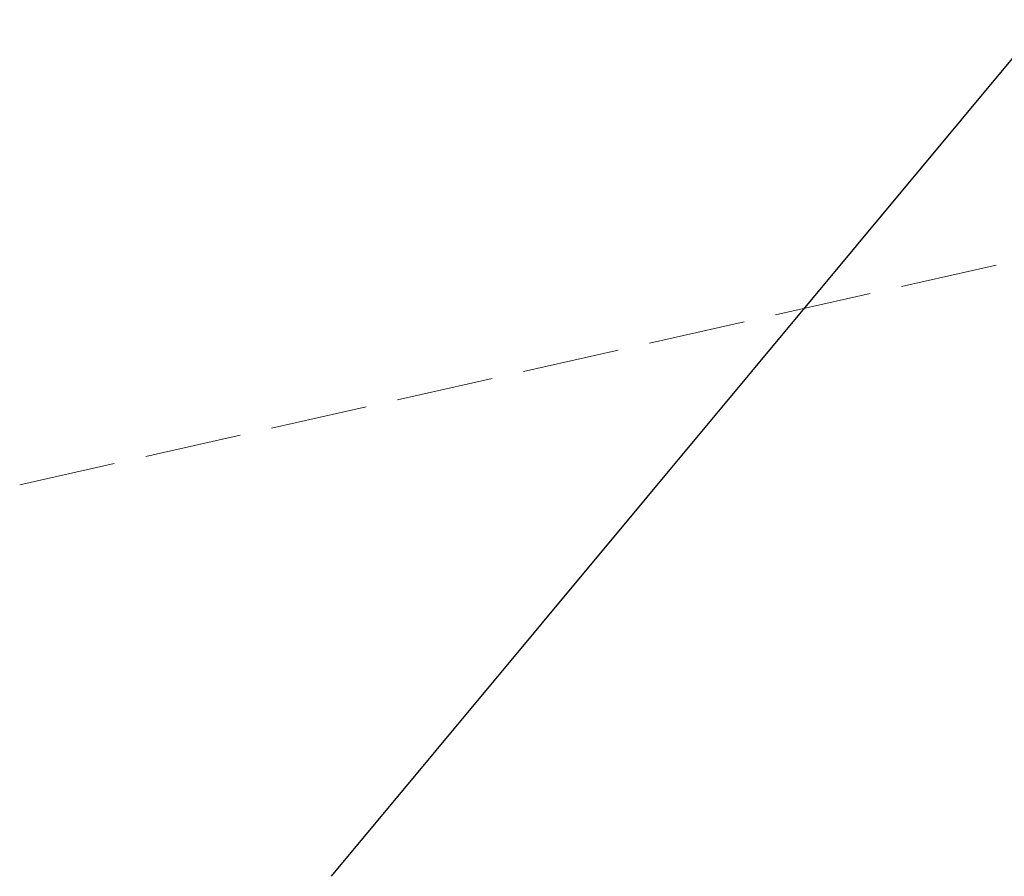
# Model space of a CAD drawing. Extents: x 6530721 to 6531385, y 5978377 to 5979143.
# Tile 2 of 146: x 6531112 to 6531127, y 5978489 to 5978502. Entities that reach past the tile are written whole.
import ezdxf

# ---------------------------------------------------------------- set-up
doc = ezdxf.new("R2010")
doc.units = 0
doc.linetypes.add('AB_rokocin 2014-08-13 AC2004$0$l217_500', pattern=[2, 1.5, -0.5])
doc.linetypes.add('AB_rokocin 2014-08-13 AC2004$0$l219_500', pattern=[0])
for name, color, linetype, lineweight in [('AB-wymiarowa', 7, 'Continuous', 30), ('AB_rokocin 2014-08-13 AC2004$0$217-Granica konturu klasyfikcyjnego', 7, 'Continuous', 18), ('AB_rokocin 2014-08-13 AC2004$0$219-Linia granicy', 7, 'Continuous', 18)]:
    doc.layers.add(name, color=color, linetype=linetype, lineweight=lineweight)

# ---------------------------------------------------------------- blocks, each defined once
blk = doc.blocks.new('AB_rokocin 2014-08-13 AC2004')
at = {"layer": 'AB_rokocin 2014-08-13 AC2004$0$217-Granica konturu klasyfikcyjnego', "color": 3, "linetype": 'AB_rokocin 2014-08-13 AC2004$0$l217_500', "lineweight": 18, "flags": 128}
blk.add_lwpolyline([(6531111.586, 5978494.816), (6531169.51, 5978507.84)], dxfattribs=at)
at = {"layer": 'AB_rokocin 2014-08-13 AC2004$0$219-Linia granicy', "color": 92, "linetype": 'AB_rokocin 2014-08-13 AC2004$0$l219_500', "lineweight": 30, "flags": 128}
blk.add_lwpolyline([(6531135.94, 5978512.21), (6531116.41, 5978488.75)], dxfattribs=at)

msp = doc.modelspace()

# ---------------------------------------------------------------- block references
at = {"layer": 'AB-wymiarowa'}
msp.add_blockref('AB_rokocin 2014-08-13 AC2004', (0, 0), dxfattribs=at)

doc.saveas('drawing.dxf')
